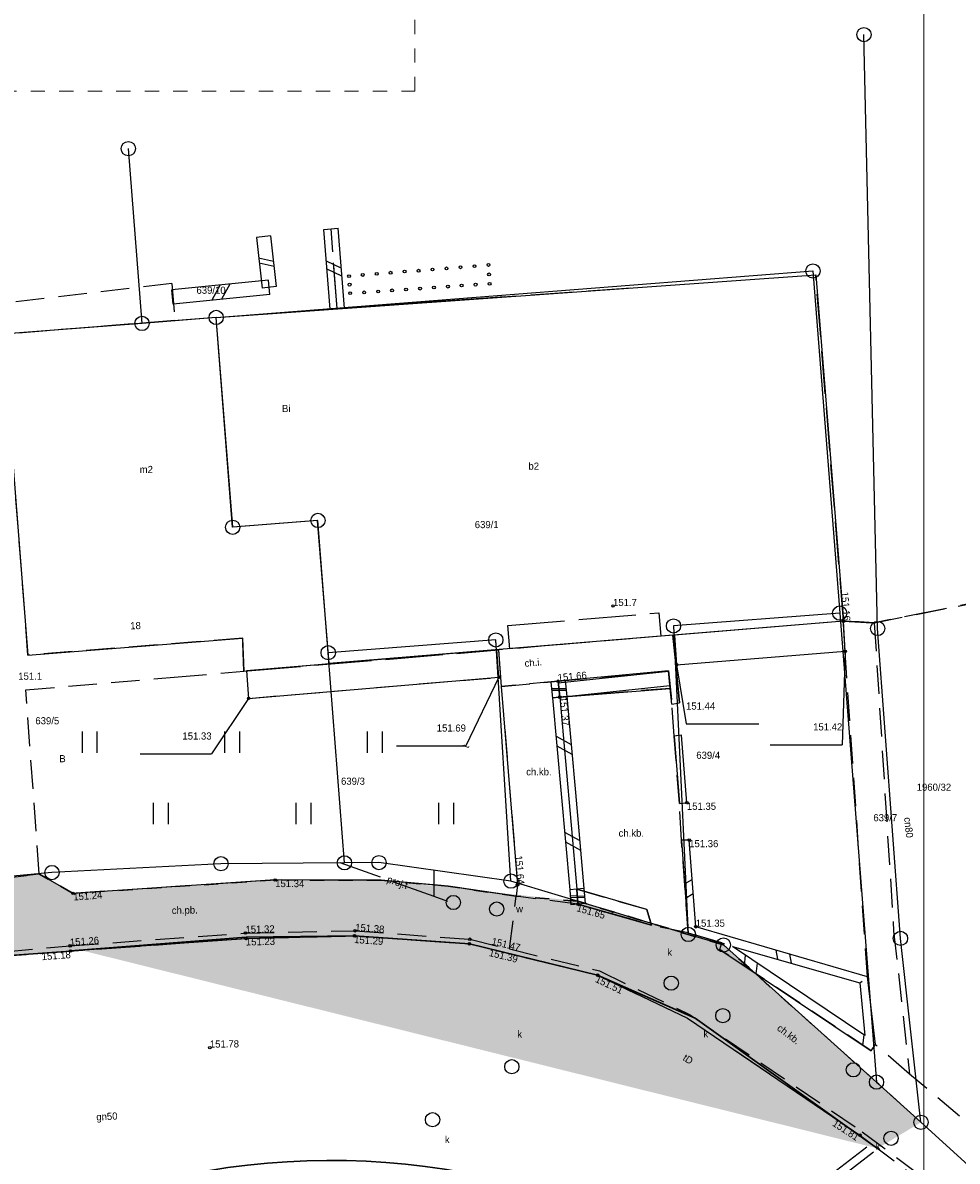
# Model space of a CAD drawing. Extents: x 7583285 to 7585126, y 6019995 to 6020809.
# Tile 51 of 54: x 7584478 to 7584510, y 6020719 to 6020759. Entities that reach past the tile are written whole.
import ezdxf
from ezdxf.enums import TextEntityAlignment as Align

# ---------------------------------------------------------------- set-up
doc = ezdxf.new("R2010")
doc.units = 0
doc.header["$MEASUREMENT"] = 0
for name, pattern in [('1_1', [0]), ('1_14', [1, 0, -1]), ('1_OTDN_B', [0]), ('1_OTDN_BG', [0]), ('1_OTKC', [1.5, 1, -0.5]), ('1_OTKJ', [2, 1.5, -0.5]), ('1_OTKK', [0]), ('1_OTKS', [0]), ('1_OTKSG', [0]), ('1_OTZI', [1.5, 1, -0.5]), ('1_OTZT', [1.5, 1, -0.5]), ('3', [1, 0.5, -0.5]), ('3_1', [0]), ('3_EGBA', [2.5, 2, -0.5]), ('3_EGBI', [0]), ('3_EGBI17', [0]), ('3_EGBT', [0]), ('3_EGBU_A', [0]), ('4_SULO', [0]), ('4_SUPP_P', [2, 1.5, -0.5]), ('KUM', [1, 0.5, -0.5])]:
    doc.linetypes.add(name, pattern=pattern)
doc.layers.get('0').update_dxf_attribs({"linetype": 'CONTINUOUS', "lineweight": 5})
for name, color, linetype, lineweight in [('0 Krawężnik ', 1, 'CONTINUOUS', 30), ('0 obrzeże', 51, '3', 30), ('Dzialki', 3, 'CONTINUOUS', 25)]:
    doc.layers.add(name, color=color, linetype=linetype, lineweight=lineweight)
for name, color, linetype in [('EADTD_T_0', 216, 'CONTINUOUS'), ('EGBB_E_T_0', 7, 'CONTINUOUS'), ('EGBB_L_0', 36, '3_EGBU_A'), ('EGBC_L_3', 7, '3_EGBA'), ('EGBE_L_2', 7, '3_EGBI'), ('EGBE_L_8', 7, '3_1'), ('Numery_dzialek', 7, 'CONTINUOUS'), ('Numery_uzytkow', 3, 'CONTINUOUS'), ('OTD_L_12', 7, 'CONTINUOUS'), ('OTK_E_T_1', 7, 'CONTINUOUS'), ('OTK_L_0', 7, '1_OTKJ'), ('OTK_L_1', 7, '1_OTKK'), ('OTK_L_2', 7, '1_OTKC'), ('OTK_L_6', 7, '1_OTKS'), ('OTO_L_0', 7, 'CONTINUOUS'), ('OTR_T_0', 7, 'CONTINUOUS'), ('OTR_T_1', 7, 'CONTINUOUS'), ('OTZ_L_3', 7, '1_OTZT'), ('P_SUTP_E_T_0', 30, 'CONTINUOUS'), ('P_SUTP_L_0', 30, '4_SUPP_P'), ('Punkty', 7, 'CONTINUOUS'), ('SUCP_E_T_0', 212, 'CONTINUOUS'), ('SUGP_E_T_0', 52, 'CONTINUOUS'), ('SUK_E_T_4', 36, 'CONTINUOUS'), ('SUK_T_3', 36, 'CONTINUOUS'), ('SUL_L_1', 7, '4_SULO'), ('SUP_E_T_1', 7, 'CONTINUOUS'), ('SUP_T_0', 7, 'CONTINUOUS'), ('SUP_T_4', 7, 'CONTINUOUS'), ('SUTP_E_T_0', 30, 'CONTINUOUS')]:
    doc.layers.add(name, color=color, linetype=linetype)

# ---------------------------------------------------------------- blocks, each defined once
blk = doc.blocks.new('GRT')
at = {"linetype": 'Continuous'}
blk.add_circle((0, 0), 0.25, dxfattribs=at)
blk = doc.blocks.new('1_OTRN')
at = {"linetype": 'Continuous'}
blk.add_circle((0, 0), 0.045, dxfattribs=at)
blk = doc.blocks.new('1_OTRS')
at = {"linetype": 'Continuous'}
blk.add_circle((0, 0), 0.045, dxfattribs=at)
blk = doc.blocks.new('1_OTZT')
at = {"linetype": 'Continuous'}
for p, q in [((-0.2625, -0.375), (-0.2625, 0.375)), ((0.2625, -0.375), (0.2625, 0.375))]:
    blk.add_line(p, q, dxfattribs=at)
blk = doc.blocks.new('4_SUKS')
at = {"linetype": 'Continuous'}
blk.add_circle((0, 0), 0.25, dxfattribs=at)
blk = doc.blocks.new('4_SUPK')
at = {"linetype": 'Continuous'}
blk.add_circle((0, 0), 0.25, dxfattribs=at)
blk = doc.blocks.new('4_SUPW')
at = {"linetype": 'Continuous'}
blk.add_circle((0, 0), 0.25, dxfattribs=at)

msp = doc.modelspace()

# ---------------------------------------------------------------- hatches: boundary and pattern name
at = {"lineweight": 30}
h = msp.add_hatch(color=5, dxfattribs=at)
h.dxf.hatch_style = 1
h.set_gradient(color1=(173, 173, 173), color2=(157, 157, 157), one_color=1, tint=0.52)
edge = h.paths.add_edge_path()
edge.add_line((7584459.314, 6020731.339), (7584460.1, 6020729.39))
edge.add_line((7584460.1, 6020729.39), (7584461.13, 6020727.94))
edge.add_line((7584461.13, 6020727.94), (7584462.62, 6020726.59))
edge.add_line((7584462.62, 6020726.59), (7584464.43, 6020725.75))
edge.add_line((7584464.43, 6020725.75), (7584466.55, 6020725.4))
edge.add_line((7584466.55, 6020725.4), (7584468.28, 6020725.44))
edge.add_line((7584468.28, 6020725.44), (7584471.254, 6020725.658))
edge.add_line((7584471.254, 6020725.658), (7584475.223, 6020725.95))
edge.add_line((7584475.223, 6020725.95), (7584479.311, 6020726.243))
edge.add_line((7584479.311, 6020726.243), (7584485.46, 6020726.69))
edge.add_line((7584485.46, 6020726.69), (7584489.27, 6020726.78))
edge.add_line((7584489.27, 6020726.78), (7584493.3, 6020726.5))
edge.add_line((7584493.3, 6020726.5), (7584497.8, 6020725.4))
edge.add_line((7584497.8, 6020725.4), (7584501.217, 6020723.89))
edge.add_line((7584501.217, 6020723.89), (7584506.338, 6020720.239))
edge.add_line((7584506.338, 6020720.239), (7584507.619, 6020719.325))
edge.add_line((7584507.619, 6020719.325), (7584509.14, 6020720.24))
edge.add_line((7584509.14, 6020720.24), (7584507.58, 6020721.65))
edge.add_line((7584507.58, 6020721.65), (7584502.21, 6020726.46))
edge.add_line((7584502.21, 6020726.46), (7584497.102, 6020727.996))
edge.add_line((7584497.102, 6020727.996), (7584494.94, 6020728.17))
edge.add_line((7584494.94, 6020728.17), (7584492.56, 6020728.52))
edge.add_line((7584492.56, 6020728.52), (7584486.535, 6020728.739))
edge.add_line((7584486.535, 6020728.739), (7584479.4, 6020728.27))
edge.add_line((7584479.4, 6020728.27), (7584478.21, 6020728.95))
edge.add_line((7584478.21, 6020728.95), (7584464.65, 6020727.41))
edge.add_line((7584464.65, 6020727.41), (7584461.645, 6020731.771))
edge = h.paths.add_edge_path()
edge.add_line((7584459.314, 6020731.339), (7584461.664, 6020731.774))
h = msp.add_hatch(color=5, dxfattribs=at)
h.dxf.hatch_style = 1
h.set_gradient(color1=(173, 173, 173), color2=(157, 157, 157), one_color=1, tint=0.52)
edge = h.paths.add_edge_path()
edge.add_line((7584459.314, 6020731.339), (7584460.1, 6020729.39))
edge.add_line((7584460.1, 6020729.39), (7584461.13, 6020727.94))
edge.add_line((7584461.13, 6020727.94), (7584462.62, 6020726.59))
edge.add_line((7584462.62, 6020726.59), (7584464.43, 6020725.75))
edge.add_line((7584464.43, 6020725.75), (7584466.55, 6020725.4))
edge.add_line((7584466.55, 6020725.4), (7584468.28, 6020725.44))
edge.add_line((7584468.28, 6020725.44), (7584471.254, 6020725.658))
edge.add_line((7584471.254, 6020725.658), (7584475.223, 6020725.95))
edge.add_line((7584475.223, 6020725.95), (7584479.311, 6020726.243))
edge.add_line((7584479.311, 6020726.243), (7584485.46, 6020726.69))
edge.add_line((7584485.46, 6020726.69), (7584489.27, 6020726.78))
edge.add_line((7584489.27, 6020726.78), (7584493.3, 6020726.5))
edge.add_line((7584493.3, 6020726.5), (7584497.8, 6020725.4))
edge.add_line((7584497.8, 6020725.4), (7584501.217, 6020723.89))
edge.add_line((7584501.217, 6020723.89), (7584506.338, 6020720.239))
edge.add_line((7584506.338, 6020720.239), (7584507.619, 6020719.325))
edge.add_line((7584507.619, 6020719.325), (7584509.14, 6020720.24))
edge.add_line((7584509.14, 6020720.24), (7584507.58, 6020721.65))
edge.add_line((7584507.58, 6020721.65), (7584502.21, 6020726.46))
edge.add_line((7584502.21, 6020726.46), (7584497.102, 6020727.996))
edge.add_line((7584497.102, 6020727.996), (7584494.94, 6020728.17))
edge.add_line((7584494.94, 6020728.17), (7584492.56, 6020728.52))
edge.add_line((7584492.56, 6020728.52), (7584486.535, 6020728.739))
edge.add_line((7584486.535, 6020728.739), (7584479.4, 6020728.27))
edge.add_line((7584479.4, 6020728.27), (7584478.21, 6020728.95))
edge.add_line((7584478.21, 6020728.95), (7584464.65, 6020727.41))
edge.add_line((7584464.65, 6020727.41), (7584461.645, 6020731.771))
edge = h.paths.add_edge_path()
edge.add_line((7584459.314, 6020731.339), (7584461.664, 6020731.774))
h = msp.add_hatch(color=5, dxfattribs=at)
h.dxf.hatch_style = 1
h.set_gradient(color1=(173, 173, 173), color2=(157, 157, 157), one_color=1, tint=0.52)
edge = h.paths.add_edge_path()
edge.add_line((7584459.314, 6020731.339), (7584460.1, 6020729.39))
edge.add_line((7584460.1, 6020729.39), (7584461.13, 6020727.94))
edge.add_line((7584461.13, 6020727.94), (7584462.62, 6020726.59))
edge.add_line((7584462.62, 6020726.59), (7584464.43, 6020725.75))
edge.add_line((7584464.43, 6020725.75), (7584466.55, 6020725.4))
edge.add_line((7584466.55, 6020725.4), (7584468.28, 6020725.44))
edge.add_line((7584468.28, 6020725.44), (7584471.254, 6020725.658))
edge.add_line((7584471.254, 6020725.658), (7584475.223, 6020725.95))
edge.add_line((7584475.223, 6020725.95), (7584479.311, 6020726.243))
edge.add_line((7584479.311, 6020726.243), (7584485.46, 6020726.69))
edge.add_line((7584485.46, 6020726.69), (7584489.27, 6020726.78))
edge.add_line((7584489.27, 6020726.78), (7584493.3, 6020726.5))
edge.add_line((7584493.3, 6020726.5), (7584497.8, 6020725.4))
edge.add_line((7584497.8, 6020725.4), (7584501.217, 6020723.89))
edge.add_line((7584501.217, 6020723.89), (7584506.338, 6020720.239))
edge.add_line((7584506.338, 6020720.239), (7584507.619, 6020719.325))
edge.add_line((7584507.619, 6020719.325), (7584509.14, 6020720.24))
edge.add_line((7584509.14, 6020720.24), (7584507.58, 6020721.65))
edge.add_line((7584507.58, 6020721.65), (7584502.21, 6020726.46))
edge.add_line((7584502.21, 6020726.46), (7584497.102, 6020727.996))
edge.add_line((7584497.102, 6020727.996), (7584494.94, 6020728.17))
edge.add_line((7584494.94, 6020728.17), (7584492.56, 6020728.52))
edge.add_line((7584492.56, 6020728.52), (7584486.535, 6020728.739))
edge.add_line((7584486.535, 6020728.739), (7584479.4, 6020728.27))
edge.add_line((7584479.4, 6020728.27), (7584478.21, 6020728.95))
edge.add_line((7584478.21, 6020728.95), (7584464.65, 6020727.41))
edge.add_line((7584464.65, 6020727.41), (7584461.645, 6020731.771))
edge = h.paths.add_edge_path()
edge.add_line((7584459.314, 6020731.339), (7584461.664, 6020731.774))
h = msp.add_hatch(color=5, dxfattribs=at)
h.dxf.hatch_style = 1
h.set_gradient(color1=(173, 173, 173), color2=(157, 157, 157), one_color=1, tint=0.52)
edge = h.paths.add_edge_path()
edge.add_line((7584459.314, 6020731.342), (7584461.645, 6020731.771))
edge.add_line((7584461.645, 6020731.771), (7584464.651, 6020727.409))
edge.add_line((7584464.651, 6020727.409), (7584475.791, 6020728.669))
edge.add_line((7584475.791, 6020728.669), (7584478.21, 6020728.95))
edge.add_line((7584478.21, 6020728.95), (7584479.4, 6020728.27))
edge.add_line((7584479.4, 6020728.27), (7584486.49, 6020728.74))
edge.add_line((7584486.49, 6020728.74), (7584490.21, 6020728.73))
edge.add_line((7584490.21, 6020728.73), (7584497.102, 6020727.996))
edge.add_line((7584497.102, 6020727.996), (7584502.21, 6020726.46))
edge.add_line((7584502.21, 6020726.46), (7584503.274, 6020725.507))
edge.add_line((7584503.274, 6020725.507), (7584507.58, 6020721.65))
edge.add_line((7584507.58, 6020721.65), (7584509.14, 6020720.24))
edge.add_line((7584509.14, 6020720.24), (7584507.619, 6020719.325))
h = msp.add_hatch(color=5, dxfattribs=at)
h.dxf.hatch_style = 1
h.set_gradient(color1=(173, 173, 173), color2=(157, 157, 157), one_color=1, tint=0.52)
h.paths.add_polyline_path([(7584476.782, 6020728.639, 0.59939), (7584477.18, 6020728.828), (7584478.21, 6020728.95), (7584479.361, 6020728.292, 1.300226), (7584479.445, 6020728.27, 0.016415), (7584479.445, 6020728.273), (7584486.446, 6020728.733, 0.918309), (7584486.49, 6020728.74), (7584486.445, 6020728.737, -1.033657), (7584486.535, 6020728.74, -0.004866), (7584486.535, 6020728.739), (7584486.446, 6020728.733, -0.021148), (7584486.445, 6020728.737), (7584486.535, 6020728.739, -0.918309), (7584486.446, 6020728.733), (7584486.535, 6020728.739), (7584490.893, 6020728.581), (7584492.07, 6020728.16), (7584492.497, 6020728.009, 1.126288), (7584492.99, 6020727.95, 0.887872), (7584492.497, 6020728.009), (7584492.07, 6020728.16), (7584492.07, 6020728.538), (7584492.56, 6020728.52), (7584494.94, 6020728.17), (7584494.71, 6020726.32), (7584493.364, 6020726.649, 0.060045), (7584493.365, 6020726.66, 0.963521), (7584493.275, 6020726.663), (7584489.335, 6020726.957, 0.018578), (7584489.335, 6020726.96, 1.01047), (7584489.245, 6020726.959), (7584485.495, 6020726.881, 1.026452), (7584485.405, 6020726.877), (7584479.345, 6020726.433, 1.008653), (7584479.255, 6020726.426), (7584476.98, 6020726.22)])
h.paths.add_polyline_path([(7584494.51, 6020727.72, 1), (7584494.01, 6020727.72, 1)], flags=16)
h.paths.add_polyline_path([(7584482.69, 6020727.888), (7584482.7, 6020727.388), (7584483.95, 6020727.412), (7584483.94, 6020727.912)], flags=8)
h.paths.add_polyline_path([(7584486.428, 6020728.803), (7584486.427, 6020728.428), (7584487.635, 6020728.424), (7584487.636, 6020728.799)], flags=24)
h.paths.add_polyline_path([(7584485.381, 6020727.191), (7584485.389, 6020726.816), (7584486.597, 6020726.841), (7584486.589, 6020727.216)], flags=24)
h.paths.add_polyline_path([(7584494.074, 6020726.798), (7584493.984, 6020726.434), (7584495.158, 6020726.147), (7584495.247, 6020726.511)], flags=24)
h.paths.add_polyline_path([(7584479.334, 6020728.328), (7584479.358, 6020727.954), (7584480.564, 6020728.034), (7584480.539, 6020728.408)], flags=24)
h.paths.add_polyline_path([(7584479.215, 6020726.737), (7584479.242, 6020726.363), (7584480.447, 6020726.451), (7584480.42, 6020726.825)], flags=24)
h.paths.add_polyline_path([(7584489.251, 6020727.276), (7584489.223, 6020726.902), (7584490.428, 6020726.813), (7584490.456, 6020727.187)], flags=24)
h.paths.add_polyline_path([(7584490.206, 6020729.096), (7584490.038, 6020728.625), (7584491.334, 6020728.164), (7584491.502, 6020728.635)], flags=24)
h = msp.add_hatch(color=5, dxfattribs=at)
h.dxf.hatch_style = 1
h.set_gradient(color1=(173, 173, 173), color2=(157, 157, 157), one_color=1, tint=0.52)
h.paths.add_polyline_path([(7584494.94, 6020728.17), (7584496.856, 6020727.923), (7584496.86, 6020727.87), (7584497.065, 6020727.886, 0.833624), (7584497.153, 6020727.877), (7584497.8, 6020727.69), (7584498.089, 6020727.609), (7584499.69, 6020727.15), (7584500.384, 6020727.009), (7584500.741, 6020726.902, 0.999392), (7584501.219, 6020726.758), (7584501.971, 6020726.532, 0.520007), (7584502.224, 6020726.21), (7584503.274, 6020725.507), (7584506.829, 6020722.323, 2.886144), (7584507.02, 6020722.08, 0.086855), (7584507.005, 6020722.165), (7584507.394, 6020721.817, 0.997756), (7584507.765, 6020721.482), (7584508.955, 6020720.408, 0.330355), (7584508.926, 6020720.111), (7584508.329, 6020719.753, 1.283374), (7584507.914, 6020719.503), (7584507.752, 6020719.406), (7584507.08, 6020719.91), (7584501.217, 6020723.89), (7584501.04, 6020724.01), (7584497.86, 6020725.55), (7584494.71, 6020726.32)])
h.paths.add_polyline_path([(7584500.63, 6020725.12, 1), (7584500.13, 6020725.12, 1)], flags=16)
h.paths.add_polyline_path([(7584502.44, 6020723.98, 1), (7584501.94, 6020723.98, 1)], flags=16)
h.paths.add_polyline_path([(7584500.181, 6020726.393), (7584500.181, 6020726.018), (7584500.473, 6020726.018), (7584500.473, 6020726.393)], flags=8)
h.paths.add_polyline_path([(7584494.898, 6020727.808), (7584494.898, 6020727.558), (7584495.148, 6020727.558), (7584495.148, 6020727.808)], flags=8)
h.paths.add_polyline_path([(7584504.131, 6020723.844), (7584503.905, 6020723.545), (7584504.869, 6020722.816), (7584505.095, 6020723.115)], flags=8)
h.paths.add_polyline_path([(7584507.487, 6020719.593), (7584507.487, 6020719.218), (7584507.779, 6020719.218), (7584507.779, 6020719.593)], flags=24)
h.paths.add_polyline_path([(7584494.074, 6020726.798), (7584493.984, 6020726.434), (7584495.158, 6020726.147), (7584495.247, 6020726.511)], flags=24)
h.paths.add_polyline_path([(7584497.067, 6020727.967), (7584496.964, 6020727.607), (7584498.125, 6020727.274), (7584498.229, 6020727.634)], flags=24)

# ---------------------------------------------------------------- linework, layer by layer
at = {"color": 0, "linetype": 'KUM', "lineweight": 20}
for p, q in [((7584491.393, 6020756.408), (7584491.393, 6020787.733)), ((7584462.917, 6020756.408), (7584491.393, 6020756.408))]:
    msp.add_line(p, q, dxfattribs=at)
at = {"lineweight": 9}
msp.add_lwpolyline([(7584509.239, 6020643.695), (7584299.239, 6020643.695), (7584299.239, 6020792.195), (7584509.239, 6020792.195), (7584509.239, 6020643.695)], dxfattribs=at)
at = {"layer": '0 Krawężnik ', "lineweight": 30}
msp.add_lwpolyline([(7584507.619, 6020719.325), (7584501.217, 6020723.89), (7584497.8, 6020725.4), (7584493.3, 6020726.5), (7584489.27, 6020726.78), (7584485.468, 6020726.734), (7584479.31, 6020726.25), (7584479.311, 6020726.243), (7584475.223, 6020725.95)], dxfattribs=at)
msp.add_arc((7584488.442, 6020692.851), 26.052, 50.7655, 99.525, dxfattribs=at)
at = {"layer": '0 obrzeże', "lineweight": 30}
for p, q in [((7584478.197, 6020728.957), (7584476.77, 6020728.78)), ((7584479.4, 6020728.27), (7584478.197, 6020728.957)), ((7584486.49, 6020728.74), (7584479.4, 6020728.27)), ((7584490.21, 6020728.73), (7584486.49, 6020728.74)), ((7584492.56, 6020728.52), (7584490.21, 6020728.73)), ((7584494.94, 6020728.17), (7584492.56, 6020728.52)), ((7584497.102, 6020727.996), (7584494.94, 6020728.17)), ((7584502.21, 6020726.46), (7584497.102, 6020727.996)), ((7584507.58, 6020721.65), (7584502.21, 6020726.46)), ((7584509.14, 6020720.24), (7584507.58, 6020721.65))]:
    msp.add_line(p, q, dxfattribs=at)
at = {"layer": 'Dzialki'}
for p, q in [((7584507.62, 6020737.56), (7584507.14, 6020758.39)), ((7584481.82, 6020748.26), (7584481.34, 6020754.39)), ((7584484.42, 6020748.47), (7584505.35, 6020750.1)), ((7584505.35, 6020750.1), (7584506.29, 6020738.1)), ((7584484.42, 6020748.47), (7584481.82, 6020748.26)), ((7584485, 6020741.11), (7584484.42, 6020748.47)), ((7584481.82, 6020748.26), (7584475.44, 6020747.77)), ((7584487.99, 6020741.35), (7584485, 6020741.11)), ((7584488.35, 6020736.71), (7584487.99, 6020741.35)), ((7584506.29, 6020738.1), (7584500.46, 6020737.65)), ((7584506.29, 6020738.1), (7584507.58, 6020721.65)), ((7584500.46, 6020737.65), (7584500.98, 6020726.83)), ((7584508.42, 6020726.69), (7584507.62, 6020737.56)), ((7584494.23, 6020737.16), (7584488.35, 6020736.71)), ((7584494.76, 6020728.7), (7584494.23, 6020737.16)), ((7584488.92, 6020729.34), (7584488.35, 6020736.71)), ((7584484.59, 6020729.31), (7584478.66, 6020729)), ((7584488.92, 6020729.34), (7584484.59, 6020729.31)), ((7584490.13, 6020729.35), (7584488.92, 6020729.34)), ((7584494.76, 6020728.7), (7584490.13, 6020729.35)), ((7584478.66, 6020729), (7584476.93, 6020728.84)), ((7584500.98, 6020726.83), (7584494.76, 6020728.7)), ((7584502.21, 6020726.46), (7584500.98, 6020726.83)), ((7584507.58, 6020721.65), (7584502.21, 6020726.46)), ((7584509.14, 6020720.24), (7584508.42, 6020726.69)), ((7584507.58, 6020721.65), (7584509.14, 6020720.24)), ((7584513.03, 6020716.7), (7584509.14, 6020720.24))]:
    msp.add_line(p, q, dxfattribs=at)
at = {"layer": 'EGBB_L_0', "linetype": '3_EGBU_A'}
for p, q in [((7584484.42, 6020748.47), (7584505.45, 6020749.96)), ((7584505.45, 6020749.96), (7584506.42, 6020737.82)), ((7584484.42, 6020748.47), (7584476.94, 6020747.88)), ((7584484.99, 6020741.11), (7584484.42, 6020748.47)), ((7584476.94, 6020747.88), (7584477.82, 6020736.63)), ((7584487.98, 6020741.35), (7584484.99, 6020741.11)), ((7584488.38, 6020736.33), (7584487.98, 6020741.35)), ((7584506.42, 6020737.82), (7584488.38, 6020736.33)), ((7584477.82, 6020736.63), (7584485.34, 6020737.22)), ((7584485.34, 6020737.22), (7584485.39, 6020736.06)), ((7584485.39, 6020736.06), (7584488.38, 6020736.33))]:
    msp.add_line(p, q, dxfattribs=at)
at = {"layer": 'EGBC_L_3', "linetype": '3_EGBA'}
for p, q in [((7584494.65, 6020737.66), (7584499.95, 6020738.11)), ((7584499.95, 6020738.11), (7584500.02, 6020737.29)), ((7584494.72, 6020736.85), (7584494.65, 6020737.66)), ((7584500.02, 6020737.29), (7584494.72, 6020736.85)), ((7584485.39, 6020736.06), (7584494.32, 6020736.81))]:
    msp.add_line(p, q, dxfattribs=at)
at = {"layer": 'EGBE_L_2', "linetype": '3_EGBI'}
for p, q in [((7584488.66, 6020748.78), (7584488.54, 6020750.38)), ((7584494.55, 6020749.19), (7584488.66, 6020748.78))]:
    msp.add_line(p, q, dxfattribs=at)
at = {"layer": 'EGBE_L_2', "linetype": '3_EGBT'}
for centre in [(7584493.48, 6020750.27), (7584493.97, 6020750.31), (7584493.97, 6020750.31), (7584489.08, 6020749.92), (7584489.08, 6020749.92), (7584489.56, 6020749.96), (7584490.05, 6020750), (7584490.54, 6020750.04), (7584491.03, 6020750.08), (7584491.52, 6020750.11), (7584492.01, 6020750.15), (7584492.5, 6020750.19), (7584492.99, 6020750.23), (7584493.99, 6020749.98), (7584489.1, 6020749.62), (7584491.57, 6020749.48), (7584492.06, 6020749.52), (7584492.55, 6020749.55), (7584493.03, 6020749.59), (7584493.52, 6020749.62), (7584494.01, 6020749.65), (7584494.01, 6020749.65), (7584489.12, 6020749.32), (7584489.12, 6020749.32), (7584489.61, 6020749.35), (7584490.1, 6020749.38), (7584490.59, 6020749.42), (7584491.08, 6020749.45)]:
    msp.add_circle(centre, 0.05, dxfattribs=at)
at = {"layer": 'EGBE_L_8', "linetype": '3_EGBI17'}
for p, q in [((7584506.42, 6020737.82), (7584500.49, 6020737.33)), ((7584506.48, 6020736.76), (7584506.42, 6020737.82)), ((7584500.49, 6020737.33), (7584500.57, 6020736.29)), ((7584494.26, 6020736.81), (7584485.48, 6020736.07)), ((7584494.34, 6020735.85), (7584494.26, 6020736.81)), ((7584500.57, 6020736.29), (7584506.48, 6020736.76)), ((7584485.48, 6020736.07), (7584485.56, 6020735.11)), ((7584485.56, 6020735.11), (7584494.34, 6020735.85))]:
    msp.add_line(p, q, dxfattribs=at)
at = {"layer": 'OTD_L_12'}
for p, q in [((7584488.2, 6020751.56), (7584488.7, 6020751.6)), ((7584488.42, 6020748.76), (7584488.2, 6020751.56)), ((7584488.92, 6020748.8), (7584488.7, 6020751.6)), ((7584486.33, 6020751.33), (7584485.83, 6020751.27)), ((7584485.83, 6020751.27), (7584486.03, 6020749.5)), ((7584486.33, 6020751.33), (7584486.53, 6020749.56)), ((7584485.91, 6020750.56), (7584486.43, 6020750.44)), ((7584485.93, 6020750.39), (7584486.45, 6020750.27)), ((7584488.81, 6020750.2), (7584488.29, 6020750.44)), ((7584488.83, 6020749.92), (7584488.31, 6020750.16)), ((7584486.26, 6020749.78), (7584482.87, 6020749.44)), ((7584484.56, 6020749.61), (7584484.27, 6020749.08)), ((7584484.9, 6020749.64), (7584484.61, 6020749.11)), ((7584486.53, 6020749.56), (7584486.03, 6020749.5)), ((7584486.3, 6020749.28), (7584486.26, 6020749.78)), ((7584482.91, 6020748.94), (7584482.87, 6020749.44)), ((7584486.3, 6020749.28), (7584482.91, 6020748.94)), ((7584488.42, 6020748.76), (7584488.92, 6020748.8)), ((7584496.66, 6020735.74), (7584496.16, 6020735.68)), ((7584496.16, 6020735.68), (7584496.22, 6020735.12)), ((7584496.66, 6020735.74), (7584496.72, 6020735.18)), ((7584496.19, 6020735.46), (7584496.69, 6020735.46)), ((7584496.19, 6020735.4), (7584496.69, 6020735.4)), ((7584496.72, 6020735.18), (7584496.22, 6020735.12)), ((7584496.72, 6020735.17), (7584496.22, 6020735.13)), ((7584496.22, 6020735.13), (7584496.52, 6020731.76)), ((7584496.72, 6020735.17), (7584497.02, 6020731.81)), ((7584496.34, 6020733.78), (7584496.87, 6020733.49)), ((7584496.37, 6020733.45), (7584496.9, 6020733.15)), ((7584496.52, 6020731.76), (7584496.82, 6020728.4)), ((7584497.02, 6020731.81), (7584497.32, 6020728.44)), ((7584496.64, 6020730.42), (7584497.17, 6020730.12)), ((7584496.67, 6020730.08), (7584497.2, 6020729.79)), ((7584497.32, 6020728.44), (7584496.82, 6020728.4)), ((7584497.32, 6020728.44), (7584496.82, 6020728.4)), ((7584496.82, 6020728.4), (7584496.86, 6020727.87)), ((7584497.32, 6020728.44), (7584497.36, 6020727.91)), ((7584496.84, 6020728.19), (7584497.34, 6020728.17)), ((7584496.84, 6020728.14), (7584497.34, 6020728.12)), ((7584497.36, 6020727.91), (7584496.86, 6020727.87))]:
    msp.add_line(p, q, dxfattribs=at)
at = {"layer": 'OTD_L_12', "linetype": '1_OTDN_B'}
for p, q in [((7584500.74, 6020733.82), (7584500.48, 6020733.78)), ((7584500.93, 6020731.45), (7584500.74, 6020733.82)), ((7584500.67, 6020731.42), (7584500.93, 6020731.45)), ((7584501.01, 6020730.14), (7584500.74, 6020730.14)), ((7584501.24, 6020727.1), (7584501.01, 6020730.14)), ((7584507.26, 6020725.34), (7584501.24, 6020727.1)), ((7584507.17, 6020723.28), (7584502.53, 6020726.41)), ((7584507, 6020725.13), (7584507.17, 6020723.28))]:
    msp.add_line(p, q, dxfattribs=at)
at = {"layer": 'OTD_L_12', "linetype": '1_OTDN_BG'}
for p, q in [((7584500.48, 6020733.78), (7584500.67, 6020731.42)), ((7584500.74, 6020730.14), (7584500.9, 6020727.81)), ((7584500.9, 6020727.81), (7584500.97, 6020726.89)), ((7584500.97, 6020726.89), (7584502.15, 6020726.53)), ((7584502.09, 6020726.3), (7584502.15, 6020726.53)), ((7584502.53, 6020726.41), (7584507, 6020725.13)), ((7584502.09, 6020726.3), (7584507.39, 6020722.75)), ((7584507.54, 6020722.97), (7584507.26, 6020725.34)), ((7584507.39, 6020722.75), (7584507.54, 6020722.97))]:
    msp.add_line(p, q, dxfattribs=at)
at = {"layer": 'OTD_L_12', "linetype": '1_1'}
for p, q in [((7584500.85, 6020728.6), (7584501.11, 6020728.76)), ((7584500.88, 6020728.1), (7584501.15, 6020728.27)), ((7584502.95, 6020725.73), (7584502.99, 6020726.1)), ((7584504.12, 6020725.96), (7584504.06, 6020726.28)), ((7584504.6, 6020725.82), (7584504.54, 6020726.14)), ((7584503.36, 6020725.45), (7584503.41, 6020725.82)), ((7584507.1, 6020722.94), (7584507.15, 6020723.3))]:
    msp.add_line(p, q, dxfattribs=at)
at = {"layer": 'OTD_L_12', "linetype": '1_14'}
for p, q in [((7584502.15, 6020726.53), (7584502.53, 6020726.41)), ((7584507, 6020725.13), (7584507.26, 6020725.34))]:
    msp.add_line(p, q, dxfattribs=at)
at = {"layer": 'OTK_L_0', "linetype": '1_OTKJ'}
for p, q in [((7584488.67, 6020748.78), (7584488.45, 6020751.58)), ((7584506.42, 6020737.82), (7584505.45, 6020749.96)), ((7584498.96, 6020749.5), (7584488.67, 6020748.78)), ((7584513.96, 6020739.05), (7584507.5, 6020737.76)), ((7584506.97, 6020737.79), (7584506.42, 6020737.82)), ((7584507.5, 6020737.76), (7584506.97, 6020737.79)), ((7584485.46, 6020726.69), (7584489.27, 6020726.78)), ((7584489.27, 6020726.78), (7584493.3, 6020726.5)), ((7584468.28, 6020725.44), (7584485.46, 6020726.69)), ((7584493.3, 6020726.5), (7584497.8, 6020725.4)), ((7584497.8, 6020725.4), (7584500.95, 6020723.89)), ((7584500.95, 6020723.89), (7584507, 6020719.79)), ((7584507, 6020719.79), (7584513.74, 6020714.73))]:
    msp.add_line(p, q, dxfattribs=at)
at = {"layer": 'OTK_L_1', "linetype": '1_OTKK'}
for p, q in [((7584486.49, 6020728.74), (7584479.4, 6020728.27)), ((7584490.21, 6020728.73), (7584486.49, 6020728.74)), ((7584492.56, 6020728.52), (7584490.21, 6020728.73)), ((7584494.94, 6020728.17), (7584492.56, 6020728.52)), ((7584485.46, 6020726.69), (7584489.27, 6020726.78)), ((7584489.27, 6020726.78), (7584493.3, 6020726.5)), ((7584479.31, 6020726.25), (7584485.46, 6020726.69)), ((7584493.3, 6020726.5), (7584497.8, 6020725.4)), ((7584468.28, 6020725.44), (7584479.31, 6020726.25)), ((7584497.8, 6020725.4), (7584500.95, 6020723.89)), ((7584500.95, 6020723.89), (7584507, 6020719.79))]:
    msp.add_line(p, q, dxfattribs=at)
at = {"layer": 'OTK_L_2', "linetype": '1_OTKC'}
for p, q in [((7584482.86, 6020749.66), (7584476.69, 6020748.94)), ((7584482.86, 6020749.66), (7584482.97, 6020748.36)), ((7584482.97, 6020748.36), (7584476.95, 6020747.88)), ((7584477.82, 6020736.63), (7584476.95, 6020747.88)), ((7584507.5, 6020737.76), (7584513.96, 6020739.05)), ((7584506.42, 6020737.82), (7584507.5, 6020737.76)), ((7584506.48, 6020736.73), (7584506.42, 6020737.82)), ((7584507.5, 6020737.76), (7584508.18, 6020726.95)), ((7584485.35, 6020737.22), (7584477.82, 6020736.63)), ((7584485.39, 6020736.06), (7584485.35, 6020737.22)), ((7584500.44, 6020737.33), (7584494.32, 6020736.81)), ((7584500.67, 6020734.95), (7584500.44, 6020737.33)), ((7584494.32, 6020736.81), (7584494.42, 6020735.53)), ((7584507.26, 6020725.34), (7584506.48, 6020736.73)), ((7584483.09, 6020735.87), (7584485.39, 6020736.06)), ((7584496.41, 6020735.71), (7584500.29, 6020736.07)), ((7584500.29, 6020736.07), (7584500.4, 6020734.91)), ((7584477.75, 6020735.41), (7584483.09, 6020735.87)), ((7584496.41, 6020735.71), (7584494.42, 6020735.53)), ((7584494.42, 6020735.53), (7584496.41, 6020735.71)), ((7584494.42, 6020735.53), (7584494.99, 6020728.57)), ((7584496.47, 6020735.15), (7584496.41, 6020735.71)), ((7584478.21, 6020728.95), (7584477.75, 6020735.41)), ((7584500.34, 6020735.46), (7584496.47, 6020735.15)), ((7584500.4, 6020734.91), (7584500.34, 6020735.46)), ((7584500.4, 6020734.91), (7584500.67, 6020734.95)), ((7584500.48, 6020733.78), (7584500.4, 6020734.91)), ((7584500.67, 6020731.42), (7584500.48, 6020733.78)), ((7584500.74, 6020730.14), (7584500.67, 6020731.42)), ((7584500.97, 6020726.89), (7584500.74, 6020730.14)), ((7584476.77, 6020728.78), (7584478.21, 6020728.95)), ((7584479.4, 6020728.27), (7584478.21, 6020728.95)), ((7584486.49, 6020728.74), (7584479.4, 6020728.27)), ((7584490.21, 6020728.73), (7584486.49, 6020728.74)), ((7584492.56, 6020728.52), (7584490.21, 6020728.73)), ((7584494.94, 6020728.17), (7584492.56, 6020728.52)), ((7584494.99, 6020728.57), (7584494.94, 6020728.17)), ((7584497.07, 6020728.42), (7584499.52, 6020727.71)), ((7584497.11, 6020727.89), (7584497.07, 6020728.42)), ((7584494.71, 6020726.32), (7584494.94, 6020728.17)), ((7584497.11, 6020727.89), (7584494.94, 6020728.17)), ((7584497.8, 6020727.69), (7584497.11, 6020727.89)), ((7584498.73, 6020727.43), (7584497.8, 6020727.69)), ((7584499.52, 6020727.71), (7584499.69, 6020727.15)), ((7584499.69, 6020727.15), (7584498.73, 6020727.43)), ((7584500.97, 6020726.89), (7584499.69, 6020727.15)), ((7584479.3, 6020726.43), (7584485.45, 6020726.88)), ((7584485.45, 6020726.88), (7584489.29, 6020726.96)), ((7584489.29, 6020726.96), (7584493.32, 6020726.66)), ((7584502.15, 6020726.53), (7584500.97, 6020726.89)), ((7584508.18, 6020726.95), (7584508.74, 6020721.93)), ((7584476.98, 6020726.22), (7584479.3, 6020726.43)), ((7584493.32, 6020726.66), (7584494.71, 6020726.32)), ((7584502.09, 6020726.3), (7584502.15, 6020726.53)), ((7584494.71, 6020726.32), (7584497.86, 6020725.55)), ((7584507.39, 6020722.75), (7584502.09, 6020726.3)), ((7584497.86, 6020725.55), (7584501.04, 6020724.01)), ((7584507.54, 6020722.97), (7584507.26, 6020725.34)), ((7584501.04, 6020724.01), (7584507.08, 6020719.91)), ((7584507.39, 6020722.75), (7584507.54, 6020722.97)), ((7584508.74, 6020721.93), (7584507.54, 6020722.97)), ((7584515.09, 6020716.6), (7584508.74, 6020721.93)), ((7584507.08, 6020719.91), (7584513.85, 6020714.83))]:
    msp.add_line(p, q, dxfattribs=at)
at = {"layer": 'OTK_L_6', "linetype": '1_OTKS'}
for p, q in [((7584500.29, 6020736.07), (7584496.41, 6020735.71)), ((7584500.34, 6020735.46), (7584500.29, 6020736.07)), ((7584496.47, 6020735.15), (7584500.34, 6020735.46)), ((7584499.52, 6020727.71), (7584497.07, 6020728.42)), ((7584497.07, 6020728.42), (7584497.11, 6020727.89)), ((7584497.11, 6020727.89), (7584499.69, 6020727.15)), ((7584499.69, 6020727.15), (7584499.52, 6020727.71))]:
    msp.add_line(p, q, dxfattribs=at)
at = {"layer": 'OTK_L_6', "linetype": '1_1'}
for p, q in [((7584496.42, 6020735.65), (7584500.29, 6020736.06)), ((7584496.47, 6020735.15), (7584500.33, 6020735.56)), ((7584498.3, 6020727.55), (7584497.11, 6020727.89))]:
    msp.add_line(p, q, dxfattribs=at)
at = {"layer": 'OTK_L_6', "linetype": '1_OTKSG'}
msp.add_line((7584496.41, 6020735.71), (7584496.47, 6020735.15), dxfattribs=at)
at = {"layer": 'OTK_L_6', "linetype": '1_14'}
msp.add_line((7584498.3, 6020727.55), (7584498.44, 6020728.02), dxfattribs=at)
at = {"layer": 'OTO_L_0'}
for p, q in [((7584500.44, 6020737.33), (7584500.67, 6020734.95)), ((7584494.32, 6020736.81), (7584494.42, 6020735.53)), ((7584494.42, 6020735.53), (7584494.99, 6020728.57)), ((7584496.41, 6020735.71), (7584496.47, 6020735.15)), ((7584496.47, 6020735.15), (7584497.07, 6020728.42)), ((7584497.07, 6020728.42), (7584497.11, 6020727.89))]:
    msp.add_line(p, q, dxfattribs=at)
at = {"layer": 'OTR_T_0', "linetype": 'Continuous'}
for p, q in [((7584506.48, 6020736.76), (7584506.38, 6020733.48)), ((7584500.57, 6020736.29), (7584500.9, 6020734.22)), ((7584494.34, 6020735.85), (7584493.18, 6020733.44)), ((7584485.56, 6020735.11), (7584484.26, 6020733.16)), ((7584500.9, 6020734.22), (7584503.45, 6020734.22)), ((7584481.76, 6020733.16), (7584484.26, 6020733.16)), ((7584490.74, 6020733.44), (7584493.18, 6020733.44)), ((7584503.85, 6020733.48), (7584506.38, 6020733.48))]:
    msp.add_line(p, q, dxfattribs=at)
at = {"layer": 'OTZ_L_3', "linetype": '1_OTZI'}
for p, q in [((7584494.26, 6020736.81), (7584494.32, 6020736.81)), ((7584494.34, 6020735.85), (7584494.26, 6020736.81)), ((7584494.32, 6020736.81), (7584494.42, 6020735.53)), ((7584483.09, 6020735.87), (7584485.39, 6020736.06)), ((7584485.39, 6020736.06), (7584485.48, 6020736.07)), ((7584485.48, 6020736.07), (7584485.56, 6020735.11)), ((7584477.75, 6020735.41), (7584483.09, 6020735.87)), ((7584485.56, 6020735.11), (7584494.34, 6020735.85)), ((7584494.42, 6020735.53), (7584494.99, 6020728.57)), ((7584478.21, 6020728.95), (7584477.75, 6020735.41)), ((7584479.4, 6020728.27), (7584478.21, 6020728.95)), ((7584486.49, 6020728.74), (7584479.4, 6020728.27)), ((7584490.21, 6020728.73), (7584486.49, 6020728.74)), ((7584492.56, 6020728.52), (7584490.21, 6020728.73)), ((7584494.94, 6020728.17), (7584492.56, 6020728.52)), ((7584494.99, 6020728.57), (7584494.94, 6020728.17))]:
    msp.add_line(p, q, dxfattribs=at)
at = {"layer": 'P_SUTP_L_0', "linetype": '4_SUPP_P'}
for p, q in [((7584492.07, 6020728.16), (7584488.74, 6020729.35)), ((7584492.07, 6020728.16), (7584492.07, 6020729.09)), ((7584492.55, 6020727.99), (7584492.07, 6020728.16))]:
    msp.add_line(p, q, dxfattribs=at)
at = {"layer": 'SUL_L_1', "linetype": '4_SULO'}
for p, q in [((7584500.6, 6020714.3), (7584507.24, 6020719.38)), ((7584500.88, 6020714.1), (7584507.47, 6020719.21))]:
    msp.add_line(p, q, dxfattribs=at)

# ---------------------------------------------------------------- block references
at = {"layer": 'OTR_T_0'}
for p in [(7584506.42, 6020737.82), (7584506.48, 6020736.76), (7584500.57, 6020736.29), (7584494.34, 6020735.85), (7584496.41, 6020735.71), (7584485.56, 6020735.11), (7584496.47, 6020735.15), (7584500.93, 6020731.45), (7584501.01, 6020730.14), (7584486.49, 6020728.74), (7584494.99, 6020728.57), (7584479.4, 6020728.27), (7584497.11, 6020727.89), (7584501.24, 6020727.1), (7584485.45, 6020726.88), (7584489.27, 6020726.78), (7584489.29, 6020726.96), (7584479.3, 6020726.43), (7584485.46, 6020726.69), (7584493.3, 6020726.5), (7584493.32, 6020726.66), (7584479.31, 6020726.25), (7584497.8, 6020725.4), (7584507, 6020719.79)]:
    msp.add_blockref('1_OTRS', p, dxfattribs=at)
at = {"layer": 'OTR_T_0', "rotation": 0.413872}
msp.add_blockref('1_OTRS', (7584484.2, 6020722.86), dxfattribs=at)
at = {"layer": 'OTR_T_1'}
msp.add_blockref('1_OTRN', (7584498.34, 6020738.35), dxfattribs=at)
at = {"layer": 'OTZ_L_3'}
for p in [(7584479.99, 6020733.57), (7584484.99, 6020733.57), (7584489.99, 6020733.57), (7584482.49, 6020731.07), (7584487.49, 6020731.07), (7584492.49, 6020731.07)]:
    msp.add_blockref('1_OTZT', p, dxfattribs=at)
at = {"layer": 'Punkty'}
for p in [(7584507.14, 6020758.39), (7584481.34, 6020754.39), (7584505.35, 6020750.1), (7584484.42, 6020748.47), (7584481.82, 6020748.26), (7584487.99, 6020741.35), (7584485, 6020741.11), (7584506.29, 6020738.1), (7584500.46, 6020737.65), (7584507.62, 6020737.56), (7584494.23, 6020737.16), (7584488.35, 6020736.71), (7584484.59, 6020729.31), (7584488.92, 6020729.34), (7584490.13, 6020729.35), (7584478.66, 6020729), (7584494.76, 6020728.7), (7584500.98, 6020726.83), (7584508.42, 6020726.69), (7584502.21, 6020726.46), (7584507.58, 6020721.65), (7584509.14, 6020720.24)]:
    msp.add_blockref('GRT', p, dxfattribs=at)
at = {"layer": 'SUK_T_3'}
for p in [(7584500.38, 6020725.12), (7584502.19, 6020723.98), (7584494.79, 6020722.19), (7584492.01, 6020720.33), (7584508.09, 6020719.68)]:
    msp.add_blockref('4_SUKS', p, dxfattribs=at)
at = {"layer": 'SUP_T_0'}
for p in [(7584492.74, 6020727.95), (7584506.77, 6020722.08)]:
    msp.add_blockref('4_SUPK', p, dxfattribs=at)
at = {"layer": 'SUP_T_4', "rotation": 0.413872}
msp.add_blockref('4_SUPW', (7584494.26, 6020727.72), dxfattribs=at)

# ---------------------------------------------------------------- texts
at = {"layer": 'EADTD_T_0'}
msp.add_text('18', height=0.25, rotation=1.7014, dxfattribs=at).set_placement((7584481.41, 6020737.53))
at = {"layer": 'EGBB_E_T_0'}
for s, p in [('m2', (7584481.97, 6020743.14)), ('b2', (7584495.56, 6020743.26))]:
    msp.add_text(s, height=0.25, dxfattribs=at).set_placement(p, align=Align.MIDDLE)
at = {"layer": 'Numery_dzialek'}
for s, p in [('639/10', (7584483.73, 6020749.55)), ('639/1', (7584493.49, 6020741.33)), ('639/5', (7584478.08, 6020734.45)), ('639/4', (7584501.26, 6020733.24)), ('639/3', (7584488.8, 6020732.33)), ('1960/32', (7584508.99, 6020732.12)), ('639/7', (7584507.47, 6020731.05))]:
    msp.add_text(s, height=0.25, dxfattribs=at).set_placement(p, align=Align.TOP_LEFT)
at = {"layer": 'Numery_uzytkow'}
for s, p in [('Bi', (7584486.73, 6020745.4)), ('B', (7584478.92, 6020733.12))]:
    msp.add_text(s, height=0.25, dxfattribs=at).set_placement(p, align=Align.TOP_LEFT)
at = {"layer": 'OTK_E_T_1'}
for s, rotation, p in [('ch.i.', 5.3282, (7584495.54, 6020736.37)), ('ch.pb.', 1.0879, (7584483.32, 6020727.65)), ('ch.kb.', 322.9072, (7584504.5, 6020723.33))]:
    msp.add_text(s, height=0.25, rotation=rotation, dxfattribs=at).set_placement(p, align=Align.MIDDLE)
for p in [(7584495.74, 6020732.54), (7584498.98, 6020730.39)]:
    msp.add_text('ch.kb.', height=0.25, dxfattribs=at).set_placement(p, align=Align.MIDDLE)
at = {"layer": 'OTR_T_0'}
for s, rotation, p in [('151.16', 274.4932, (7584506.42, 6020737.82)), ('151.64', 274.8992, (7584494.99, 6020728.57))]:
    msp.add_text(s, height=0.25, rotation=rotation, dxfattribs=at).set_placement(p, align=Align.RIGHT)
for s, rotation, p in [('151.66', 5.3009, (7584496.41, 6020735.71)), ('151.37', 275.0946, (7584496.47, 6020735.15)), ('151.32', 1.1935, (7584485.45, 6020726.88)), ('151.38', 355.7427, (7584489.29, 6020726.96)), ('151.26', 4.1849, (7584479.3, 6020726.43)), ('151.47', 346.2602, (7584494.06, 6020726.48)), ('151.78', 0.4139, (7584484.2, 6020722.86))]:
    msp.add_text(s, height=0.25, rotation=rotation, dxfattribs=at).set_placement(p)
msp.add_text('151.44', height=0.25, dxfattribs=at).set_placement((7584500.9, 6020734.84), align=Align.MIDDLE_LEFT)
for s, p in [('151.69', (7584493.18, 6020734.07)), ('151.42', (7584506.38, 6020734.11)), ('151.33', (7584484.26, 6020733.79))]:
    msp.add_text(s, height=0.25, dxfattribs=at).set_placement(p, align=Align.MIDDLE_RIGHT)
for s, p in [('151.35', (7584500.93, 6020731.45)), ('151.36', (7584501.01, 6020730.14))]:
    msp.add_text(s, height=0.25, dxfattribs=at).set_placement(p, align=Align.TOP_LEFT)
for s, rotation, p in [('151.34', 359.846, (7584486.49, 6020728.74)), ('151.24', 3.7926, (7584479.4, 6020728.27)), ('151.65', 343.996, (7584497.11, 6020727.89)), ('151.29', 356.0255, (7584489.27, 6020726.78)), ('151.23', 1.3532, (7584485.46, 6020726.69)), ('151.39', 346.2637, (7584494.03, 6020726.32)), ('151.51', 334.3886, (7584497.8, 6020725.4))]:
    msp.add_text(s, height=0.25, rotation=rotation, dxfattribs=at).set_placement(p, align=Align.TOP_LEFT)
msp.add_text('151.35', height=0.25, dxfattribs=at).set_placement((7584501.24, 6020727.1))
for s, rotation, p in [('151.18', 4.3271, (7584479.31, 6020726.25)), ('151.81', 326.8393, (7584507, 6020719.79))]:
    msp.add_text(s, height=0.25, rotation=rotation, dxfattribs=at).set_placement(p, align=Align.TOP_RIGHT)
at = {"layer": 'OTR_T_1'}
msp.add_text('151.7', height=0.25, dxfattribs=at).set_placement((7584498.34, 6020738.35))
msp.add_text('151.1', height=0.25, rotation=0.414, dxfattribs=at).set_placement((7584477.48, 6020735.76))
at = {"layer": 'P_SUTP_E_T_0'}
msp.add_text('proj.t', height=0.25, rotation=340.4424, dxfattribs=at).set_placement((7584490.77, 6020728.63), align=Align.MIDDLE)
at = {"layer": 'SUCP_E_T_0'}
msp.add_text('cn80', height=0.25, rotation=276.0811, dxfattribs=at).set_placement((7584508.71, 6020730.58), align=Align.MIDDLE)
at = {"layer": 'SUGP_E_T_0'}
msp.add_text('gn50', height=0.25, rotation=3.0704, dxfattribs=at).set_placement((7584480.59, 6020720.41), align=Align.MIDDLE)
at = {"layer": 'SUK_E_T_4'}
for p in [(7584500.41, 6020726.33), (7584495.15, 6020723.46), (7584492.61, 6020719.76)]:
    msp.add_text('k', height=0.25, dxfattribs=at).set_placement(p, align=Align.TOP_RIGHT)
msp.add_text('k', height=0.25, dxfattribs=at).set_placement((7584501.51, 6020723.22))
msp.add_text('k', height=0.25, dxfattribs=at).set_placement((7584507.55, 6020719.53), align=Align.TOP_LEFT)
at = {"layer": 'SUP_E_T_1'}
msp.add_text('w', height=0.25, dxfattribs=at).set_placement((7584494.94, 6020727.85), align=Align.TOP_LEFT)
at = {"layer": 'SUTP_E_T_0'}
for s, rotation, p in [('t', 68.5855, (7584493.17, 6020733.43)), ('tD', 326.72, (7584500.97, 6020722.45))]:
    msp.add_text(s, height=0.25, rotation=rotation, dxfattribs=at).set_placement(p, align=Align.MIDDLE)

doc.saveas('drawing.dxf')
